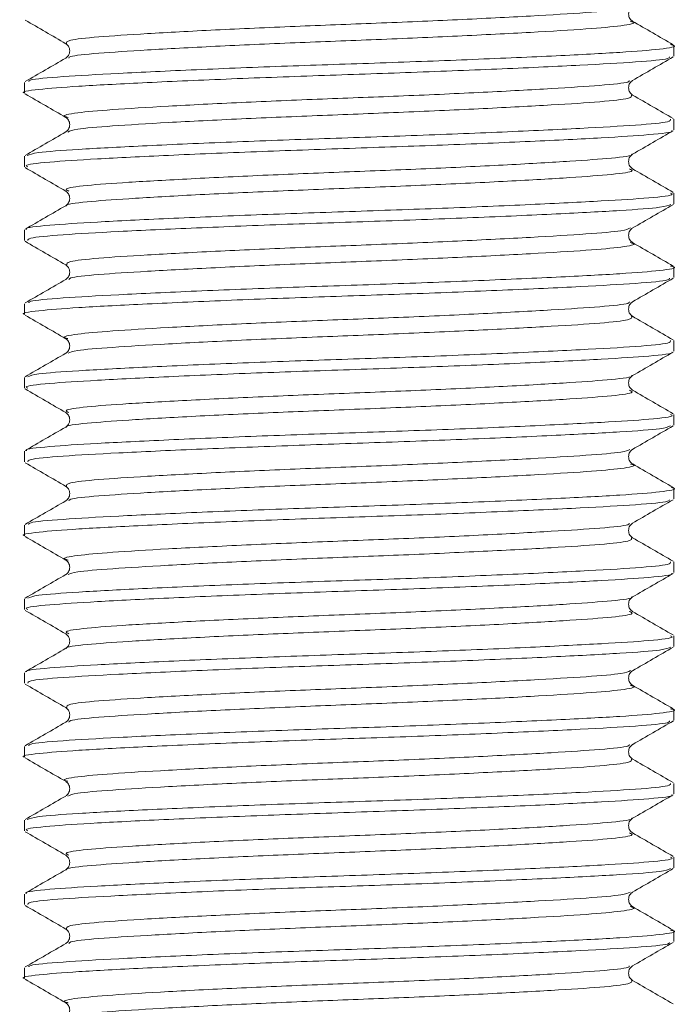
# Model space of a CAD drawing. Header units: millimetres. Extents: x 0 to 210, y 0 to 297.
# Tile 8 of 22: x 45.99 to 53.41, y 261.19 to 272.31. Entities that reach past the tile are written whole.
import ezdxf

# ---------------------------------------------------------------- set-up
doc = ezdxf.new("R2010")
doc.units = ezdxf.units.MM

msp = doc.modelspace()

# ---------------------------------------------------------------- linework, layer by layer
at = {"color": 179, "linetype": 'Continuous', "lineweight": 15}
for p, q in [((53.373, 271.899), (53.373, 272.019)), ((46.039, 271.602), (46.039, 271.482)), ((53.373, 271.066), (53.373, 271.186)), ((46.039, 270.769), (46.039, 270.649)), ((53.373, 270.232), (53.373, 270.352)), ((46.039, 269.936), (46.039, 269.816)), ((53.373, 269.399), (53.373, 269.519)), ((46.039, 269.102), (46.039, 268.982)), ((53.373, 268.566), (53.373, 268.686)), ((46.039, 268.269), (46.039, 268.149)), ((53.373, 267.732), (53.373, 267.852)), ((46.039, 267.436), (46.039, 267.316)), ((53.373, 266.899), (53.373, 267.019)), ((46.039, 266.602), (46.039, 266.482)), ((53.373, 266.066), (53.373, 266.186)), ((46.039, 265.769), (46.039, 265.649)), ((53.373, 265.232), (53.373, 265.352)), ((46.039, 264.936), (46.039, 264.816)), ((53.373, 264.399), (53.373, 264.519)), ((46.039, 264.102), (46.039, 263.982)), ((53.373, 263.566), (53.373, 263.686)), ((46.039, 263.269), (46.039, 263.149)), ((53.373, 262.732), (53.373, 262.852)), ((46.039, 262.436), (46.039, 262.316)), ((53.373, 261.899), (53.373, 262.019)), ((46.039, 261.602), (46.039, 261.482))]:
    msp.add_line(p, q, dxfattribs=at)
at = {"color": 179, "linetype": 'Continuous', "lineweight": 0}
for points, knots in [([(52.877, 272.457), (52.855, 272.447), (52.803, 272.423), (52.408, 272.391), (51.778, 272.352), (50.952, 272.311), (50.026, 272.271), (49.076, 272.236), (48.174, 272.195), (47.403, 272.153), (46.842, 272.117), (46.507, 272.08), (46.513, 272.053), (46.516, 272.04)], [0, 0, 0, 0, 0.06972, 0.161194, 0.25458, 0.350305, 0.444172, 0.535378, 0.630308, 0.725722, 0.81758, 0.910463, 1, 1, 1, 1]), ([(52.879, 272.294), (52.893, 272.29), (52.963, 272.273), (52.808, 272.242), (52.418, 272.207), (51.776, 272.168), (50.952, 272.126), (50.026, 272.086), (49.076, 272.051), (48.175, 272.01), (47.401, 271.969), (46.848, 271.932), (46.548, 271.902), (46.543, 271.883), (46.541, 271.877)], [0, 0, 0, 0, 0.024131, 0.119237, 0.210615, 0.303905, 0.39953, 0.493299, 0.58441, 0.679241, 0.774556, 0.866318, 0.959104, 1, 1, 1, 1]), ([(46.088, 271.611), (46.09, 271.618), (46.095, 271.637), (46.44, 271.668), (47.073, 271.704), (47.956, 271.746), (48.986, 271.787), (50.072, 271.822), (51.13, 271.862), (52.071, 271.903), (52.805, 271.942), (53.249, 271.978), (53.428, 272.009), (53.35, 272.025), (53.335, 272.029)], [0, 0, 0, 0, 0.043248, 0.13602, 0.227768, 0.323065, 0.417879, 0.508977, 0.60273, 0.698337, 0.791611, 0.882976, 0.978064, 1, 1, 1, 1]), ([(53.323, 271.89), (53.322, 271.883), (53.317, 271.864), (52.975, 271.833), (52.344, 271.797), (51.462, 271.756), (50.432, 271.715), (49.347, 271.679), (48.288, 271.64), (47.347, 271.598), (46.609, 271.559), (46.173, 271.524), (45.985, 271.496), (46.04, 271.482), (46.04, 271.482)], [0, 0, 0, 0, 0.042303, 0.137344, 0.231283, 0.328871, 0.42599, 0.519299, 0.615291, 0.713209, 0.808762, 0.902315, 0.999687, 1, 1, 1, 1]), ([(52.87, 271.624), (52.869, 271.618), (52.864, 271.599), (52.566, 271.569), (52.015, 271.533), (51.243, 271.491), (50.342, 271.45), (49.392, 271.415), (48.465, 271.376), (47.641, 271.334), (46.998, 271.295), (46.606, 271.26), (46.449, 271.228), (46.519, 271.211), (46.533, 271.208)], [0, 0, 0, 0, 0.038572, 0.131612, 0.223572, 0.319108, 0.414184, 0.505527, 0.5995, 0.695358, 0.7889, 0.880483, 0.975807, 1, 1, 1, 1]), ([(52.893, 271.46), (52.897, 271.447), (52.903, 271.421), (52.573, 271.384), (52.013, 271.348), (51.243, 271.307), (50.342, 271.266), (49.392, 271.23), (48.466, 271.191), (47.638, 271.149), (47.007, 271.11), (46.605, 271.078), (46.552, 271.053), (46.529, 271.042)], [0, 0, 0, 0, 0.085288, 0.178158, 0.269951, 0.365312, 0.460215, 0.551391, 0.645192, 0.740876, 0.834247, 0.925662, 1, 1, 1, 1]), ([(46.071, 270.777), (46.099, 270.788), (46.16, 270.813), (46.621, 270.846), (47.344, 270.885), (48.289, 270.927), (49.347, 270.966), (50.432, 271.001), (51.462, 271.042), (52.343, 271.084), (52.979, 271.12), (53.338, 271.154), (53.336, 271.176), (53.336, 271.186)], [0, 0, 0, 0, 0.07819, 0.171425, 0.266654, 0.364239, 0.459906, 0.552897, 0.649687, 0.746943, 0.840563, 0.935281, 1, 1, 1, 1]), ([(53.348, 271.057), (53.351, 271.055), (53.377, 271.04), (53.123, 271.012), (52.59, 270.977), (51.777, 270.936), (50.786, 270.895), (49.71, 270.858), (48.633, 270.82), (47.641, 270.779), (46.828, 270.738), (46.286, 270.703), (46.026, 270.672), (46.066, 270.654), (46.076, 270.649)], [0, 0, 0, 0, 0.011731, 0.10798, 0.200971, 0.297566, 0.395136, 0.489439, 0.583707, 0.681269, 0.777885, 0.87088, 0.967105, 1, 1, 1, 1]), ([(52.895, 270.791), (52.897, 270.79), (52.918, 270.775), (52.695, 270.747), (52.231, 270.713), (51.518, 270.672), (50.652, 270.63), (49.709, 270.593), (48.767, 270.556), (47.898, 270.514), (47.189, 270.474), (46.709, 270.439), (46.475, 270.405), (46.523, 270.383), (46.541, 270.375)], [0, 0, 0, 0, 0.008308, 0.102711, 0.193916, 0.288659, 0.384359, 0.476851, 0.56931, 0.665001, 0.759765, 0.850974, 0.945353, 1, 1, 1, 1]), ([(52.872, 270.626), (52.889, 270.618), (52.938, 270.597), (52.705, 270.563), (52.228, 270.528), (51.519, 270.487), (50.651, 270.445), (49.709, 270.408), (48.767, 270.371), (47.899, 270.33), (47.186, 270.289), (46.719, 270.254), (46.495, 270.226), (46.516, 270.211), (46.518, 270.21)], [0, 0, 0, 0, 0.0537375, 0.1481739, 0.2394106, 0.3341869, 0.4299203, 0.5224457, 0.6149365, 0.7106618, 0.8054587, 0.8966993, 0.9911121, 1, 1, 1, 1]), ([(46.065, 269.944), (46.062, 269.946), (46.036, 269.962), (46.292, 269.99), (46.827, 270.025), (47.641, 270.065), (48.633, 270.107), (49.71, 270.144), (50.786, 270.181), (51.777, 270.223), (52.589, 270.264), (53.129, 270.298), (53.387, 270.329), (53.346, 270.348), (53.336, 270.352)], [0, 0, 0, 0, 0.01232, 0.108552, 0.201554, 0.298178, 0.395747, 0.490022, 0.584332, 0.681909, 0.778512, 0.871509, 0.967766, 1, 1, 1, 1]), ([(53.34, 270.224), (53.313, 270.213), (53.254, 270.189), (52.795, 270.156), (52.074, 270.117), (51.13, 270.075), (50.072, 270.036), (48.987, 270), (47.957, 269.959), (47.074, 269.918), (46.437, 269.882), (46.075, 269.848), (46.076, 269.825), (46.076, 269.816)], [0, 0, 0, 0, 0.077365, 0.170638, 0.265854, 0.363457, 0.459168, 0.552166, 0.648956, 0.746242, 0.839907, 0.934611, 1, 1, 1, 1]), ([(52.883, 269.959), (52.86, 269.948), (52.808, 269.924), (52.409, 269.891), (51.779, 269.853), (50.952, 269.811), (50.027, 269.771), (49.077, 269.736), (48.175, 269.695), (47.403, 269.654), (46.842, 269.617), (46.51, 269.581), (46.516, 269.555), (46.518, 269.542)], [0, 0, 0, 0, 0.073478, 0.164964, 0.258359, 0.354095, 0.447975, 0.539191, 0.634131, 0.729557, 0.821428, 0.914319, 1, 1, 1, 1]), ([(52.879, 269.794), (52.893, 269.79), (52.964, 269.773), (52.808, 269.742), (52.418, 269.707), (51.776, 269.668), (50.953, 269.626), (50.027, 269.586), (49.077, 269.551), (48.175, 269.51), (47.402, 269.469), (46.849, 269.433), (46.55, 269.402), (46.544, 269.383), (46.542, 269.378)], [0, 0, 0, 0, 0.023997, 0.119335, 0.210938, 0.304451, 0.400309, 0.494308, 0.58564, 0.6807, 0.776247, 0.868235, 0.961243, 1, 1, 1, 1]), ([(46.089, 269.112), (46.091, 269.118), (46.097, 269.138), (46.44, 269.168), (47.073, 269.204), (47.957, 269.246), (48.987, 269.287), (50.072, 269.322), (51.131, 269.362), (52.072, 269.403), (52.805, 269.442), (53.25, 269.478), (53.428, 269.509), (53.35, 269.525), (53.336, 269.528)], [0, 0, 0, 0, 0.041516, 0.134506, 0.226476, 0.322001, 0.41704, 0.508354, 0.602334, 0.698169, 0.791663, 0.883248, 0.978565, 1, 1, 1, 1]), ([(53.325, 269.391), (53.324, 269.384), (53.32, 269.364), (52.976, 269.333), (52.345, 269.297), (51.463, 269.256), (50.433, 269.215), (49.348, 269.18), (48.289, 269.14), (47.347, 269.098), (46.609, 269.059), (46.173, 269.024), (45.986, 268.996), (46.04, 268.982), (46.04, 268.982)], [0, 0, 0, 0, 0.045093, 0.139854, 0.23351, 0.330806, 0.427638, 0.520669, 0.616373, 0.713999, 0.80927, 0.902542, 0.999622, 1, 1, 1, 1]), ([(52.872, 269.125), (52.871, 269.119), (52.867, 269.1), (52.567, 269.069), (52.015, 269.033), (51.243, 268.991), (50.342, 268.95), (49.393, 268.915), (48.466, 268.876), (47.641, 268.834), (46.998, 268.795), (46.607, 268.76), (46.449, 268.729), (46.518, 268.712), (46.531, 268.709)], [0, 0, 0, 0, 0.041708, 0.13461, 0.226427, 0.321816, 0.41675, 0.507955, 0.601782, 0.697495, 0.790898, 0.882339, 0.977516, 1, 1, 1, 1]), ([(52.895, 268.961), (52.899, 268.948), (52.906, 268.921), (52.573, 268.884), (52.014, 268.848), (51.244, 268.807), (50.342, 268.766), (49.393, 268.73), (48.467, 268.691), (47.639, 268.649), (47.007, 268.61), (46.609, 268.578), (46.556, 268.554), (46.533, 268.544)], [0, 0, 0, 0, 0.088855, 0.181681, 0.273424, 0.368735, 0.463591, 0.554722, 0.648472, 0.744107, 0.837434, 0.928801, 1, 1, 1, 1]), ([(46.077, 268.278), (46.104, 268.289), (46.164, 268.313), (46.622, 268.346), (47.344, 268.385), (48.29, 268.427), (49.348, 268.466), (50.433, 268.501), (51.463, 268.542), (52.344, 268.584), (52.979, 268.62), (53.338, 268.654), (53.336, 268.676), (53.336, 268.686)], [0, 0, 0, 0, 0.075126, 0.168676, 0.26423, 0.362147, 0.458136, 0.551444, 0.648564, 0.74615, 0.840084, 0.935127, 1, 1, 1, 1]), ([(53.349, 268.557), (53.351, 268.555), (53.377, 268.54), (53.123, 268.512), (52.591, 268.477), (51.778, 268.436), (50.787, 268.395), (49.71, 268.358), (48.634, 268.321), (47.642, 268.279), (46.829, 268.238), (46.286, 268.203), (46.026, 268.172), (46.066, 268.154), (46.076, 268.149)], [0, 0, 0, 0, 0.010788, 0.107125, 0.200198, 0.296877, 0.394534, 0.488924, 0.583272, 0.68092, 0.777624, 0.870701, 0.967009, 1, 1, 1, 1]), ([(52.895, 268.291), (52.897, 268.29), (52.918, 268.275), (52.695, 268.247), (52.231, 268.213), (51.519, 268.172), (50.652, 268.13), (49.71, 268.093), (48.768, 268.056), (47.899, 268.014), (47.189, 267.974), (46.709, 267.939), (46.474, 267.904), (46.523, 267.882), (46.542, 267.874)], [0, 0, 0, 0, 0.007808, 0.102032, 0.193061, 0.287619, 0.383135, 0.475454, 0.56773, 0.663237, 0.75782, 0.848853, 0.943049, 1, 1, 1, 1]), ([(52.871, 268.127), (52.889, 268.119), (52.938, 268.097), (52.706, 268.063), (52.228, 268.028), (51.52, 267.987), (50.652, 267.946), (49.71, 267.908), (48.768, 267.871), (47.9, 267.83), (47.186, 267.789), (46.719, 267.754), (46.495, 267.726), (46.517, 267.711), (46.519, 267.709)], [0, 0, 0, 0, 0.0543997, 0.1486071, 0.2396199, 0.334162, 0.4296617, 0.5219639, 0.6142247, 0.7097148, 0.8042815, 0.895299, 0.9894782, 1, 1, 1, 1]), ([(46.066, 267.444), (46.062, 267.446), (46.036, 267.461), (46.292, 267.49), (46.827, 267.525), (47.642, 267.565), (48.634, 267.607), (49.711, 267.644), (50.787, 267.681), (51.778, 267.723), (52.589, 267.764), (53.129, 267.798), (53.387, 267.829), (53.346, 267.848), (53.336, 267.852)], [0, 0, 0, 0, 0.013635, 0.109743, 0.202628, 0.299131, 0.396576, 0.490728, 0.584923, 0.682378, 0.778856, 0.871736, 0.967873, 1, 1, 1, 1]), ([(53.334, 267.723), (53.308, 267.712), (53.249, 267.688), (52.795, 267.656), (52.075, 267.617), (51.131, 267.575), (50.073, 267.536), (48.988, 267.5), (47.957, 267.459), (47.075, 267.418), (46.437, 267.382), (46.075, 267.348), (46.076, 267.325), (46.076, 267.316)], [0, 0, 0, 0, 0.073769, 0.167401, 0.262979, 0.360955, 0.457035, 0.550387, 0.647546, 0.745206, 0.839232, 0.934295, 1, 1, 1, 1]), ([(52.877, 267.457), (52.855, 267.447), (52.804, 267.424), (52.409, 267.391), (51.779, 267.353), (50.953, 267.311), (50.027, 267.271), (49.077, 267.236), (48.176, 267.195), (47.404, 267.154), (46.842, 267.117), (46.507, 267.08), (46.513, 267.053), (46.516, 267.04)], [0, 0, 0, 0, 0.069755, 0.161206, 0.254559, 0.350256, 0.4441, 0.535277, 0.630176, 0.725563, 0.8174, 0.910249, 1, 1, 1, 1]), ([(52.884, 267.292), (52.896, 267.289), (52.963, 267.273), (52.807, 267.242), (52.419, 267.207), (51.777, 267.168), (50.954, 267.126), (50.027, 267.086), (49.077, 267.051), (48.176, 267.01), (47.402, 266.969), (46.848, 266.933), (46.547, 266.902), (46.542, 266.882), (46.541, 266.876)], [0, 0, 0, 0, 0.020774, 0.116105, 0.207701, 0.301203, 0.397051, 0.491045, 0.582366, 0.677416, 0.772955, 0.864937, 0.957934, 1, 1, 1, 1]), ([(46.087, 266.611), (46.089, 266.617), (46.094, 266.637), (46.44, 266.668), (47.074, 266.704), (47.958, 266.746), (48.988, 266.787), (50.073, 266.822), (51.132, 266.862), (52.072, 266.903), (52.806, 266.942), (53.249, 266.978), (53.428, 267.008), (53.353, 267.024), (53.341, 267.027)], [0, 0, 0, 0, 0.044809, 0.137768, 0.229713, 0.325212, 0.42022, 0.511506, 0.605461, 0.701268, 0.794731, 0.886291, 0.981581, 1, 1, 1, 1]), ([(53.323, 266.889), (53.322, 266.883), (53.317, 266.864), (52.976, 266.833), (52.346, 266.797), (51.463, 266.756), (50.434, 266.715), (49.349, 266.68), (48.289, 266.64), (47.348, 266.598), (46.61, 266.559), (46.173, 266.524), (45.986, 266.496), (46.04, 266.482), (46.04, 266.482)], [0, 0, 0, 0, 0.041787, 0.136873, 0.230844, 0.328469, 0.425631, 0.518979, 0.615005, 0.712962, 0.80856, 0.902147, 0.999554, 1, 1, 1, 1]), ([(52.87, 266.624), (52.869, 266.618), (52.864, 266.599), (52.567, 266.569), (52.016, 266.533), (51.244, 266.491), (50.343, 266.45), (49.393, 266.415), (48.466, 266.376), (47.642, 266.334), (46.998, 266.295), (46.607, 266.26), (46.449, 266.228), (46.52, 266.211), (46.534, 266.208)], [0, 0, 0, 0, 0.038087, 0.131112, 0.223045, 0.318555, 0.413613, 0.504937, 0.598882, 0.694718, 0.788244, 0.879801, 0.975099, 1, 1, 1, 1]), ([(52.894, 266.46), (52.898, 266.448), (52.905, 266.421), (52.574, 266.384), (52.014, 266.348), (51.244, 266.307), (50.343, 266.266), (49.393, 266.23), (48.467, 266.191), (47.639, 266.149), (47.008, 266.11), (46.609, 266.078), (46.557, 266.054), (46.534, 266.044)], [0, 0, 0, 0, 0.0869569, 0.1799862, 0.2719241, 0.3674396, 0.4625023, 0.5538304, 0.6477803, 0.7436216, 0.8371519, 0.9287138, 1, 1, 1, 1]), ([(46.076, 265.778), (46.103, 265.789), (46.164, 265.813), (46.622, 265.846), (47.345, 265.885), (48.29, 265.927), (49.349, 265.966), (50.434, 266.001), (51.463, 266.042), (52.344, 266.084), (52.98, 266.12), (53.338, 266.154), (53.336, 266.176), (53.336, 266.186)], [0, 0, 0, 0, 0.075417, 0.168942, 0.264477, 0.36237, 0.458332, 0.551619, 0.648717, 0.746277, 0.840186, 0.935209, 1, 1, 1, 1]), ([(53.348, 266.057), (53.351, 266.055), (53.377, 266.04), (53.123, 266.012), (52.591, 265.977), (51.778, 265.936), (50.788, 265.895), (49.711, 265.858), (48.634, 265.821), (47.642, 265.779), (46.829, 265.738), (46.287, 265.703), (46.027, 265.672), (46.066, 265.654), (46.076, 265.649)], [0, 0, 0, 0, 0.01096, 0.107276, 0.200326, 0.296979, 0.394614, 0.488985, 0.583307, 0.68093, 0.777613, 0.870668, 0.966951, 1, 1, 1, 1]), ([(52.895, 265.791), (52.897, 265.79), (52.918, 265.775), (52.695, 265.747), (52.231, 265.713), (51.519, 265.672), (50.653, 265.63), (49.711, 265.593), (48.768, 265.556), (47.9, 265.515), (47.189, 265.474), (46.71, 265.439), (46.475, 265.405), (46.523, 265.383), (46.541, 265.375)], [0, 0, 0, 0, 0.007525, 0.101939, 0.193149, 0.287895, 0.383602, 0.476108, 0.568566, 0.664262, 0.759036, 0.850252, 0.944633, 1, 1, 1, 1]), ([(52.87, 265.628), (52.889, 265.619), (52.94, 265.597), (52.706, 265.563), (52.228, 265.528), (51.52, 265.487), (50.653, 265.446), (49.711, 265.408), (48.768, 265.371), (47.9, 265.33), (47.186, 265.289), (46.721, 265.254), (46.496, 265.227), (46.516, 265.212), (46.517, 265.211)], [0, 0, 0, 0, 0.056938, 0.151259, 0.242378, 0.33703, 0.432642, 0.525056, 0.617422, 0.713024, 0.807704, 0.898829, 0.993116, 1, 1, 1, 1]), ([(46.064, 264.945), (46.062, 264.947), (46.037, 264.962), (46.293, 264.99), (46.827, 265.025), (47.643, 265.065), (48.634, 265.107), (49.711, 265.144), (50.788, 265.181), (51.779, 265.223), (52.59, 265.264), (53.129, 265.298), (53.387, 265.329), (53.346, 265.348), (53.336, 265.352)], [0, 0, 0, 0, 0.010073, 0.106532, 0.199759, 0.296619, 0.394422, 0.488917, 0.583462, 0.681276, 0.778107, 0.871328, 0.967821, 1, 1, 1, 1]), ([(53.339, 265.224), (53.313, 265.213), (53.254, 265.189), (52.796, 265.156), (52.076, 265.117), (51.131, 265.075), (50.074, 265.036), (48.988, 265.001), (47.958, 264.959), (47.075, 264.918), (46.437, 264.882), (46.076, 264.848), (46.076, 264.825), (46.076, 264.816)], [0, 0, 0, 0, 0.076916, 0.170225, 0.265469, 0.363104, 0.458855, 0.551882, 0.648702, 0.746024, 0.839727, 0.934457, 1, 1, 1, 1]), ([(52.882, 264.959), (52.859, 264.948), (52.808, 264.924), (52.41, 264.891), (51.78, 264.853), (50.954, 264.811), (50.028, 264.771), (49.078, 264.736), (48.176, 264.695), (47.404, 264.654), (46.843, 264.617), (46.51, 264.581), (46.515, 264.555), (46.518, 264.542)], [0, 0, 0, 0, 0.0729714, 0.1644875, 0.2579025, 0.3536651, 0.4475772, 0.5388163, 0.6337788, 0.7292339, 0.8211365, 0.914047, 1, 1, 1, 1]), ([(52.879, 264.794), (52.893, 264.79), (52.964, 264.773), (52.808, 264.742), (52.419, 264.707), (51.777, 264.668), (50.954, 264.626), (50.028, 264.587), (49.078, 264.551), (48.177, 264.51), (47.403, 264.469), (46.849, 264.433), (46.548, 264.402), (46.543, 264.383), (46.541, 264.376)], [0, 0, 0, 0, 0.023653, 0.118754, 0.210129, 0.303401, 0.399017, 0.492785, 0.583884, 0.678701, 0.774009, 0.865771, 0.958539, 1, 1, 1, 1]), ([(46.088, 264.111), (46.09, 264.117), (46.095, 264.137), (46.441, 264.168), (47.074, 264.204), (47.958, 264.246), (48.988, 264.287), (50.074, 264.322), (51.132, 264.362), (52.073, 264.404), (52.806, 264.442), (53.25, 264.478), (53.428, 264.509), (53.35, 264.525), (53.336, 264.528)], [0, 0, 0, 0, 0.043828, 0.136577, 0.22832, 0.323606, 0.418401, 0.509483, 0.60323, 0.698823, 0.792075, 0.883432, 0.978511, 1, 1, 1, 1]), ([(53.325, 264.391), (53.324, 264.384), (53.32, 264.364), (52.977, 264.333), (52.346, 264.297), (51.464, 264.256), (50.435, 264.215), (49.349, 264.18), (48.29, 264.14), (47.349, 264.098), (46.61, 264.059), (46.173, 264.024), (45.986, 263.996), (46.04, 263.982), (46.04, 263.982)], [0, 0, 0, 0, 0.045228, 0.13997, 0.233594, 0.33086, 0.427669, 0.520677, 0.616348, 0.713947, 0.809198, 0.902441, 0.99949, 1, 1, 1, 1]), ([(52.872, 264.125), (52.871, 264.119), (52.867, 264.1), (52.568, 264.069), (52.016, 264.033), (51.244, 263.991), (50.344, 263.95), (49.394, 263.915), (48.467, 263.876), (47.642, 263.834), (46.998, 263.795), (46.607, 263.76), (46.449, 263.729), (46.517, 263.712), (46.53, 263.709)], [0, 0, 0, 0, 0.0418, 0.134741, 0.226586, 0.322006, 0.416976, 0.508215, 0.60207, 0.697817, 0.791258, 0.882728, 0.977935, 1, 1, 1, 1]), ([(52.893, 263.959), (52.896, 263.947), (52.903, 263.921), (52.574, 263.884), (52.015, 263.848), (51.245, 263.807), (50.344, 263.766), (49.394, 263.73), (48.468, 263.691), (47.64, 263.649), (47.008, 263.61), (46.606, 263.578), (46.552, 263.553), (46.529, 263.542)], [0, 0, 0, 0, 0.084958, 0.177858, 0.269662, 0.36504, 0.459968, 0.551167, 0.64498, 0.740685, 0.834085, 0.925514, 1, 1, 1, 1]), ([(46.071, 263.277), (46.099, 263.288), (46.16, 263.313), (46.622, 263.346), (47.345, 263.385), (48.291, 263.427), (49.349, 263.466), (50.435, 263.501), (51.464, 263.542), (52.345, 263.584), (52.98, 263.62), (53.338, 263.654), (53.336, 263.676), (53.336, 263.686)], [0, 0, 0, 0, 0.0783575, 0.1715899, 0.2668301, 0.3644186, 0.46008, 0.5530778, 0.6498757, 0.7471314, 0.8407457, 0.9354764, 1, 1, 1, 1]), ([(53.348, 263.557), (53.351, 263.555), (53.378, 263.54), (53.124, 263.512), (52.592, 263.477), (51.779, 263.436), (50.788, 263.395), (49.712, 263.358), (48.635, 263.321), (47.643, 263.279), (46.83, 263.238), (46.287, 263.203), (46.027, 263.172), (46.066, 263.154), (46.076, 263.149)], [0, 0, 0, 0, 0.011528, 0.107785, 0.200775, 0.297364, 0.394937, 0.489251, 0.583509, 0.681068, 0.777691, 0.870687, 0.966906, 1, 1, 1, 1]), ([(52.895, 263.291), (52.897, 263.29), (52.918, 263.275), (52.696, 263.247), (52.232, 263.213), (51.52, 263.172), (50.653, 263.13), (49.711, 263.093), (48.769, 263.056), (47.9, 263.015), (47.19, 262.974), (46.71, 262.939), (46.474, 262.904), (46.523, 262.883), (46.541, 262.874)], [0, 0, 0, 0, 0.008545, 0.102756, 0.193768, 0.288305, 0.383805, 0.476113, 0.568366, 0.663854, 0.758424, 0.849441, 0.943615, 1, 1, 1, 1]), ([(52.871, 263.126), (52.889, 263.118), (52.938, 263.097), (52.706, 263.063), (52.229, 263.028), (51.521, 262.987), (50.653, 262.946), (49.711, 262.908), (48.769, 262.871), (47.901, 262.83), (47.187, 262.789), (46.72, 262.754), (46.496, 262.727), (46.516, 262.712), (46.518, 262.71)], [0, 0, 0, 0, 0.053771, 0.148221, 0.239463, 0.33424, 0.429983, 0.522525, 0.615012, 0.710742, 0.805551, 0.8968, 0.991212, 1, 1, 1, 1]), ([(46.065, 262.445), (46.062, 262.446), (46.036, 262.462), (46.293, 262.49), (46.828, 262.525), (47.643, 262.565), (48.635, 262.607), (49.712, 262.644), (50.788, 262.681), (51.779, 262.723), (52.59, 262.764), (53.129, 262.798), (53.387, 262.829), (53.346, 262.848), (53.336, 262.852)], [0, 0, 0, 0, 0.012229, 0.108483, 0.201513, 0.298171, 0.395766, 0.490058, 0.584407, 0.682015, 0.77864, 0.871664, 0.967955, 1, 1, 1, 1]), ([(53.334, 262.723), (53.308, 262.712), (53.25, 262.688), (52.796, 262.656), (52.076, 262.617), (51.132, 262.575), (50.075, 262.536), (48.989, 262.501), (47.959, 262.46), (47.076, 262.418), (46.438, 262.382), (46.076, 262.348), (46.076, 262.325), (46.076, 262.316)], [0, 0, 0, 0, 0.073943, 0.167549, 0.263089, 0.361032, 0.457087, 0.550406, 0.647529, 0.745159, 0.83916, 0.934185, 1, 1, 1, 1]), ([(52.878, 262.457), (52.856, 262.447), (52.805, 262.424), (52.41, 262.391), (51.78, 262.353), (50.954, 262.311), (50.029, 262.271), (49.079, 262.236), (48.177, 262.195), (47.405, 262.154), (46.843, 262.117), (46.507, 262.08), (46.513, 262.053), (46.516, 262.04)], [0, 0, 0, 0, 0.0699986, 0.1614255, 0.2547444, 0.3504115, 0.4442326, 0.5353798, 0.6302458, 0.725607, 0.8174207, 0.9102355, 1, 1, 1, 1]), ([(52.879, 262.294), (52.893, 262.29), (52.964, 262.273), (52.808, 262.242), (52.419, 262.207), (51.778, 262.168), (50.955, 262.126), (50.029, 262.087), (49.079, 262.051), (48.177, 262.01), (47.403, 261.969), (46.85, 261.933), (46.55, 261.903), (46.544, 261.883), (46.542, 261.878)], [0, 0, 0, 0, 0.024035, 0.119363, 0.210957, 0.304446, 0.400288, 0.494281, 0.585595, 0.680634, 0.77617, 0.868152, 0.961136, 1, 1, 1, 1]), ([(46.089, 261.612), (46.091, 261.618), (46.097, 261.638), (46.442, 261.668), (47.075, 261.705), (47.959, 261.746), (48.989, 261.787), (50.075, 261.822), (51.133, 261.862), (52.073, 261.904), (52.807, 261.942), (53.25, 261.978), (53.428, 262.009), (53.35, 262.025), (53.336, 262.028)], [0, 0, 0, 0, 0.041596, 0.134563, 0.226528, 0.322043, 0.417063, 0.508361, 0.602335, 0.698156, 0.791627, 0.883205, 0.978513, 1, 1, 1, 1]), ([(53.323, 261.889), (53.322, 261.883), (53.317, 261.864), (52.976, 261.834), (52.347, 261.797), (51.464, 261.756), (50.435, 261.715), (49.35, 261.68), (48.291, 261.64), (47.349, 261.598), (46.61, 261.559), (46.173, 261.524), (45.986, 261.496), (46.04, 261.482), (46.04, 261.482)], [0, 0, 0, 0, 0.041411, 0.136528, 0.230518, 0.328165, 0.425356, 0.51873, 0.614775, 0.712758, 0.808386, 0.901993, 0.999422, 1, 1, 1, 1]), ([(52.87, 261.624), (52.869, 261.618), (52.864, 261.599), (52.568, 261.569), (52.017, 261.533), (51.245, 261.491), (50.344, 261.45), (49.395, 261.415), (48.468, 261.376), (47.643, 261.334), (46.999, 261.295), (46.607, 261.26), (46.449, 261.228), (46.52, 261.211), (46.535, 261.207)], [0, 0, 0, 0, 0.037753, 0.130762, 0.222668, 0.318155, 0.413194, 0.504499, 0.598417, 0.694231, 0.787741, 0.879273, 0.974546, 1, 1, 1, 1]), ([(52.895, 261.461), (52.899, 261.448), (52.907, 261.421), (52.574, 261.384), (52.015, 261.348), (51.245, 261.307), (50.344, 261.266), (49.394, 261.231), (48.468, 261.191), (47.64, 261.149), (47.008, 261.11), (46.609, 261.078), (46.556, 261.054), (46.533, 261.044)], [0, 0, 0, 0, 0.088538, 0.181356, 0.273073, 0.368362, 0.463205, 0.554321, 0.648046, 0.743662, 0.836979, 0.928323, 1, 1, 1, 1])]:
    msp.add_open_spline(points, degree=3, knots=knots, dxfattribs=at)
at = {"color": 179, "linetype": 'Continuous', "lineweight": 15}
for points, knots in [([(52.906, 272.294), (52.895, 272.302), (52.873, 272.319), (52.856, 272.376), (52.873, 272.432), (52.895, 272.449), (52.906, 272.458)], [0, 0, 0, 0, 0.248312, 0.500004, 0.751693, 1, 1, 1, 1]), ([(46.048, 272.306), (46.125, 272.262), (46.278, 272.173), (46.431, 272.085), (46.507, 272.04)], [0, 0, 0, 0, 0.500063, 1, 1, 1, 1]), ([(53.364, 272.028), (53.288, 272.073), (53.135, 272.161), (52.982, 272.25), (52.905, 272.294)], [0, 0, 0, 0, 0.500052, 1, 1, 1, 1]), ([(46.506, 272.041), (46.517, 272.033), (46.539, 272.016), (46.556, 271.959), (46.539, 271.902), (46.517, 271.885), (46.506, 271.877)], [0, 0, 0, 0, 0.248276, 0.499998, 0.75172, 1, 1, 1, 1]), ([(46.506, 271.877), (46.429, 271.832), (46.276, 271.744), (46.123, 271.655), (46.047, 271.611)], [0, 0, 0, 0, 0.499953, 1, 1, 1, 1]), ([(52.905, 271.624), (52.982, 271.668), (53.135, 271.757), (53.288, 271.845), (53.364, 271.89)], [0, 0, 0, 0, 0.499933, 1, 1, 1, 1]), ([(52.906, 271.46), (52.895, 271.469), (52.873, 271.486), (52.856, 271.542), (52.873, 271.599), (52.895, 271.616), (52.906, 271.625)], [0, 0, 0, 0, 0.248313, 0.499998, 0.751683, 1, 1, 1, 1]), ([(46.047, 271.473), (46.124, 271.429), (46.277, 271.34), (46.43, 271.252), (46.507, 271.208)], [0, 0, 0, 0, 0.500069, 1, 1, 1, 1]), ([(53.366, 271.194), (53.29, 271.238), (53.137, 271.327), (52.984, 271.415), (52.907, 271.459)], [0, 0, 0, 0, 0.500053, 1, 1, 1, 1]), ([(46.506, 271.208), (46.517, 271.199), (46.539, 271.182), (46.556, 271.126), (46.539, 271.069), (46.517, 271.052), (46.506, 271.044)], [0, 0, 0, 0, 0.2483693, 0.5000015, 0.751633, 1, 1, 1, 1]), ([(46.505, 271.043), (46.428, 270.998), (46.275, 270.91), (46.122, 270.821), (46.046, 270.777)], [0, 0, 0, 0, 0.499941, 1, 1, 1, 1]), ([(52.906, 270.791), (52.983, 270.836), (53.136, 270.924), (53.289, 271.013), (53.366, 271.057)], [0, 0, 0, 0, 0.499932, 1, 1, 1, 1]), ([(52.906, 270.627), (52.895, 270.635), (52.873, 270.652), (52.856, 270.709), (52.873, 270.766), (52.895, 270.783), (52.906, 270.791)], [0, 0, 0, 0, 0.248406, 0.5, 0.751594, 1, 1, 1, 1]), ([(46.046, 270.641), (46.123, 270.596), (46.276, 270.508), (46.429, 270.419), (46.505, 270.375)], [0, 0, 0, 0, 0.500066, 1, 1, 1, 1]), ([(53.366, 270.361), (53.29, 270.405), (53.137, 270.493), (52.984, 270.582), (52.907, 270.626)], [0, 0, 0, 0, 0.500065, 1, 1, 1, 1]), ([(46.506, 270.374), (46.517, 270.366), (46.539, 270.349), (46.556, 270.292), (46.539, 270.236), (46.517, 270.219), (46.506, 270.21)], [0, 0, 0, 0, 0.24839, 0.499999, 0.751609, 1, 1, 1, 1]), ([(52.907, 269.959), (52.984, 270.003), (53.137, 270.091), (53.29, 270.18), (53.367, 270.224)], [0, 0, 0, 0, 0.499938, 1, 1, 1, 1]), ([(46.506, 270.21), (46.429, 270.166), (46.276, 270.077), (46.123, 269.989), (46.047, 269.944)], [0, 0, 0, 0, 0.499932, 1, 1, 1, 1]), ([(52.906, 269.794), (52.895, 269.802), (52.873, 269.819), (52.856, 269.876), (52.873, 269.932), (52.895, 269.949), (52.906, 269.958)], [0, 0, 0, 0, 0.248335, 0.500002, 0.751669, 1, 1, 1, 1]), ([(46.046, 269.808), (46.122, 269.763), (46.275, 269.675), (46.428, 269.586), (46.505, 269.542)], [0, 0, 0, 0, 0.5000578, 1, 1, 1, 1]), ([(53.365, 269.528), (53.288, 269.573), (53.135, 269.661), (52.982, 269.75), (52.905, 269.794)], [0, 0, 0, 0, 0.5000682, 1, 1, 1, 1]), ([(46.506, 269.541), (46.517, 269.533), (46.539, 269.516), (46.556, 269.459), (46.539, 269.402), (46.517, 269.385), (46.506, 269.377)], [0, 0, 0, 0, 0.2483, 0.499999, 0.751698, 1, 1, 1, 1]), ([(46.507, 269.378), (46.431, 269.333), (46.278, 269.245), (46.125, 269.156), (46.048, 269.112)], [0, 0, 0, 0, 0.499936, 1, 1, 1, 1]), ([(52.907, 269.125), (52.984, 269.17), (53.137, 269.258), (53.29, 269.347), (53.366, 269.391)], [0, 0, 0, 0, 0.499947, 1, 1, 1, 1]), ([(52.906, 268.96), (52.895, 268.969), (52.873, 268.986), (52.856, 269.042), (52.873, 269.099), (52.895, 269.116), (52.906, 269.125)], [0, 0, 0, 0, 0.248287, 0.499996, 0.751708, 1, 1, 1, 1]), ([(46.046, 268.974), (46.123, 268.93), (46.276, 268.841), (46.429, 268.753), (46.505, 268.708)], [0, 0, 0, 0, 0.50005, 1, 1, 1, 1]), ([(53.364, 268.695), (53.287, 268.74), (53.134, 268.828), (52.981, 268.917), (52.905, 268.961)], [0, 0, 0, 0, 0.500058, 1, 1, 1, 1]), ([(46.506, 268.708), (46.517, 268.699), (46.539, 268.682), (46.556, 268.626), (46.539, 268.569), (46.517, 268.552), (46.506, 268.544)], [0, 0, 0, 0, 0.248352, 0.500002, 0.751651, 1, 1, 1, 1]), ([(52.906, 268.291), (52.983, 268.335), (53.135, 268.424), (53.288, 268.512), (53.365, 268.557)], [0, 0, 0, 0, 0.499952, 1, 1, 1, 1]), ([(46.507, 268.544), (46.43, 268.5), (46.277, 268.411), (46.124, 268.323), (46.048, 268.278)], [0, 0, 0, 0, 0.499948, 1, 1, 1, 1]), ([(52.906, 268.127), (52.895, 268.135), (52.873, 268.152), (52.856, 268.209), (52.873, 268.266), (52.895, 268.283), (52.906, 268.291)], [0, 0, 0, 0, 0.248401, 0.5, 0.751598, 1, 1, 1, 1]), ([(46.048, 268.14), (46.125, 268.095), (46.277, 268.007), (46.43, 267.918), (46.507, 267.874)], [0, 0, 0, 0, 0.500052, 1, 1, 1, 1]), ([(53.365, 267.861), (53.289, 267.905), (53.136, 267.994), (52.983, 268.082), (52.907, 268.127)], [0, 0, 0, 0, 0.5000478, 1, 1, 1, 1]), ([(46.506, 267.874), (46.517, 267.866), (46.539, 267.849), (46.556, 267.792), (46.539, 267.736), (46.517, 267.719), (46.506, 267.71)], [0, 0, 0, 0, 0.248399, 0.5, 0.751601, 1, 1, 1, 1]), ([(46.505, 267.709), (46.428, 267.665), (46.275, 267.577), (46.122, 267.488), (46.046, 267.444)], [0, 0, 0, 0, 0.499947, 1, 1, 1, 1]), ([(52.905, 267.457), (52.981, 267.501), (53.134, 267.59), (53.287, 267.678), (53.364, 267.723)], [0, 0, 0, 0, 0.4999436, 1, 1, 1, 1]), ([(52.906, 267.294), (52.895, 267.302), (52.873, 267.319), (52.856, 267.376), (52.873, 267.432), (52.895, 267.449), (52.906, 267.458)], [0, 0, 0, 0, 0.2483455, 0.5000026, 0.7516584, 1, 1, 1, 1]), ([(46.049, 267.306), (46.125, 267.262), (46.278, 267.173), (46.431, 267.085), (46.508, 267.04)], [0, 0, 0, 0, 0.500061, 1, 1, 1, 1]), ([(53.367, 267.027), (53.29, 267.071), (53.137, 267.16), (52.984, 267.248), (52.908, 267.293)], [0, 0, 0, 0, 0.500059, 1, 1, 1, 1]), ([(46.506, 267.041), (46.517, 267.033), (46.539, 267.016), (46.556, 266.959), (46.539, 266.902), (46.517, 266.885), (46.506, 266.877)], [0, 0, 0, 0, 0.248284, 0.499997, 0.751711, 1, 1, 1, 1]), ([(52.905, 266.624), (52.981, 266.668), (53.134, 266.757), (53.287, 266.845), (53.364, 266.889)], [0, 0, 0, 0, 0.4999355, 1, 1, 1, 1]), ([(46.505, 266.876), (46.429, 266.832), (46.276, 266.743), (46.122, 266.655), (46.046, 266.611)], [0, 0, 0, 0, 0.499935, 1, 1, 1, 1]), ([(52.906, 266.46), (52.895, 266.469), (52.873, 266.486), (52.856, 266.542), (52.873, 266.599), (52.895, 266.616), (52.906, 266.625)], [0, 0, 0, 0, 0.248301, 0.499999, 0.751697, 1, 1, 1, 1]), ([(46.048, 266.473), (46.124, 266.429), (46.277, 266.34), (46.43, 266.252), (46.507, 266.207)], [0, 0, 0, 0, 0.500068, 1, 1, 1, 1]), ([(53.365, 266.194), (53.289, 266.239), (53.136, 266.327), (52.983, 266.416), (52.906, 266.46)], [0, 0, 0, 0, 0.500068, 1, 1, 1, 1]), ([(46.506, 266.208), (46.517, 266.199), (46.539, 266.182), (46.556, 266.126), (46.539, 266.069), (46.517, 266.052), (46.506, 266.044)], [0, 0, 0, 0, 0.248339, 0.500002, 0.751665, 1, 1, 1, 1]), ([(46.507, 266.044), (46.43, 266), (46.277, 265.911), (46.124, 265.823), (46.048, 265.778)], [0, 0, 0, 0, 0.499932, 1, 1, 1, 1]), ([(52.906, 265.791), (52.982, 265.835), (53.135, 265.924), (53.289, 266.012), (53.365, 266.057)], [0, 0, 0, 0, 0.499931, 1, 1, 1, 1]), ([(52.906, 265.627), (52.895, 265.635), (52.873, 265.652), (52.856, 265.709), (52.873, 265.766), (52.895, 265.783), (52.906, 265.791)], [0, 0, 0, 0, 0.2483933, 0.4999995, 0.7516058, 1, 1, 1, 1]), ([(46.046, 265.64), (46.123, 265.596), (46.276, 265.508), (46.429, 265.419), (46.506, 265.375)], [0, 0, 0, 0, 0.500067, 1, 1, 1, 1]), ([(53.364, 265.362), (53.287, 265.406), (53.134, 265.495), (52.981, 265.583), (52.905, 265.628)], [0, 0, 0, 0, 0.500063, 1, 1, 1, 1]), ([(46.506, 265.374), (46.517, 265.366), (46.539, 265.349), (46.556, 265.292), (46.539, 265.236), (46.517, 265.219), (46.506, 265.21)], [0, 0, 0, 0, 0.248405, 0.5, 0.751595, 1, 1, 1, 1]), ([(52.907, 264.958), (52.984, 265.003), (53.137, 265.091), (53.29, 265.18), (53.366, 265.224)], [0, 0, 0, 0, 0.499935, 1, 1, 1, 1]), ([(46.507, 265.211), (46.431, 265.167), (46.278, 265.078), (46.125, 264.99), (46.048, 264.945)], [0, 0, 0, 0, 0.499943, 1, 1, 1, 1]), ([(52.906, 264.794), (52.895, 264.802), (52.873, 264.819), (52.856, 264.876), (52.873, 264.932), (52.895, 264.949), (52.906, 264.958)], [0, 0, 0, 0, 0.2483638, 0.5000017, 0.7516388, 1, 1, 1, 1]), ([(46.046, 264.808), (46.122, 264.763), (46.275, 264.675), (46.428, 264.586), (46.505, 264.542)], [0, 0, 0, 0, 0.500061, 1, 1, 1, 1]), ([(53.364, 264.528), (53.288, 264.573), (53.135, 264.661), (52.982, 264.75), (52.905, 264.794)], [0, 0, 0, 0, 0.500051, 1, 1, 1, 1]), ([(46.506, 264.541), (46.517, 264.533), (46.539, 264.516), (46.556, 264.459), (46.539, 264.402), (46.517, 264.385), (46.506, 264.377)], [0, 0, 0, 0, 0.2483105, 0.499998, 0.7516865, 1, 1, 1, 1]), ([(46.505, 264.377), (46.429, 264.332), (46.276, 264.244), (46.123, 264.155), (46.047, 264.111)], [0, 0, 0, 0, 0.4999516, 1, 1, 1, 1]), ([(52.908, 264.125), (52.984, 264.17), (53.137, 264.258), (53.29, 264.347), (53.367, 264.391)], [0, 0, 0, 0, 0.499944, 1, 1, 1, 1]), ([(52.906, 263.96), (52.895, 263.969), (52.873, 263.986), (52.856, 264.042), (52.873, 264.099), (52.895, 264.116), (52.906, 264.125)], [0, 0, 0, 0, 0.248276, 0.499997, 0.75172, 1, 1, 1, 1]), ([(46.046, 263.974), (46.122, 263.93), (46.275, 263.841), (46.428, 263.753), (46.505, 263.709)], [0, 0, 0, 0, 0.500052, 1, 1, 1, 1]), ([(53.366, 263.694), (53.29, 263.738), (53.137, 263.827), (52.984, 263.915), (52.908, 263.959)], [0, 0, 0, 0, 0.5000539, 1, 1, 1, 1]), ([(46.506, 263.708), (46.517, 263.699), (46.539, 263.682), (46.556, 263.626), (46.539, 263.569), (46.517, 263.552), (46.506, 263.544)], [0, 0, 0, 0, 0.248317, 0.500004, 0.751688, 1, 1, 1, 1]), ([(52.907, 263.291), (52.983, 263.336), (53.136, 263.424), (53.289, 263.513), (53.366, 263.557)], [0, 0, 0, 0, 0.499952, 1, 1, 1, 1]), ([(46.505, 263.543), (46.428, 263.498), (46.275, 263.41), (46.122, 263.321), (46.046, 263.277)], [0, 0, 0, 0, 0.49994, 1, 1, 1, 1]), ([(52.906, 263.127), (52.895, 263.135), (52.873, 263.152), (52.856, 263.209), (52.873, 263.266), (52.895, 263.283), (52.906, 263.291)], [0, 0, 0, 0, 0.248382, 0.499999, 0.751616, 1, 1, 1, 1]), ([(46.048, 263.14), (46.124, 263.096), (46.277, 263.007), (46.43, 262.919), (46.506, 262.874)], [0, 0, 0, 0, 0.50005, 1, 1, 1, 1]), ([(53.366, 262.861), (53.29, 262.905), (53.137, 262.993), (52.984, 263.082), (52.907, 263.126)], [0, 0, 0, 0, 0.500066, 1, 1, 1, 1]), ([(46.506, 262.874), (46.517, 262.866), (46.539, 262.849), (46.556, 262.792), (46.539, 262.736), (46.517, 262.719), (46.506, 262.71)], [0, 0, 0, 0, 0.248407, 0.5, 0.751593, 1, 1, 1, 1]), ([(46.506, 262.71), (46.43, 262.666), (46.276, 262.577), (46.123, 262.489), (46.047, 262.444)], [0, 0, 0, 0, 0.499931, 1, 1, 1, 1]), ([(52.905, 262.457), (52.982, 262.501), (53.135, 262.59), (53.288, 262.679), (53.364, 262.723)], [0, 0, 0, 0, 0.499947, 1, 1, 1, 1]), ([(52.906, 262.294), (52.895, 262.302), (52.873, 262.319), (52.856, 262.376), (52.873, 262.432), (52.895, 262.449), (52.906, 262.458)], [0, 0, 0, 0, 0.2483787, 0.5000011, 0.751623, 1, 1, 1, 1]), ([(46.048, 262.306), (46.125, 262.262), (46.278, 262.173), (46.431, 262.085), (46.507, 262.04)], [0, 0, 0, 0, 0.500058, 1, 1, 1, 1]), ([(53.364, 262.028), (53.288, 262.073), (53.135, 262.161), (52.982, 262.25), (52.905, 262.294)], [0, 0, 0, 0, 0.500068, 1, 1, 1, 1]), ([(46.506, 262.041), (46.517, 262.033), (46.539, 262.016), (46.556, 261.959), (46.539, 261.902), (46.517, 261.885), (46.506, 261.877)], [0, 0, 0, 0, 0.248306, 0.499996, 0.751688, 1, 1, 1, 1]), ([(52.905, 261.624), (52.981, 261.668), (53.134, 261.756), (53.287, 261.845), (53.364, 261.889)], [0, 0, 0, 0, 0.499938, 1, 1, 1, 1]), ([(46.508, 261.878), (46.431, 261.833), (46.278, 261.745), (46.125, 261.656), (46.048, 261.612)], [0, 0, 0, 0, 0.499938, 1, 1, 1, 1]), ([(52.906, 261.46), (52.895, 261.469), (52.873, 261.486), (52.856, 261.542), (52.873, 261.599), (52.895, 261.616), (52.906, 261.624)], [0, 0, 0, 0, 0.24828, 0.500002, 0.751724, 1, 1, 1, 1]), ([(46.048, 261.473), (46.125, 261.429), (46.278, 261.34), (46.431, 261.251), (46.507, 261.207)], [0, 0, 0, 0, 0.500066, 1, 1, 1, 1]), ([(53.364, 261.195), (53.287, 261.24), (53.134, 261.328), (52.981, 261.417), (52.905, 261.461)], [0, 0, 0, 0, 0.500056, 1, 1, 1, 1]), ([(46.506, 261.208), (46.517, 261.199), (46.539, 261.182), (46.556, 261.126), (46.539, 261.069), (46.517, 261.052), (46.506, 261.044)], [0, 0, 0, 0, 0.248317, 0.500002, 0.751686, 1, 1, 1, 1])]:
    msp.add_open_spline(points, degree=3, knots=knots, dxfattribs=at)

doc.saveas('drawing.dxf')
